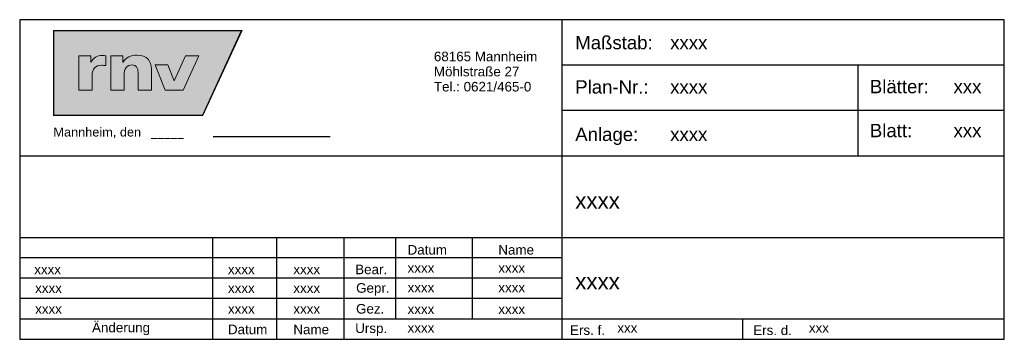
# Model space of a CAD drawing. Header units: metres. Extents: x 0 to 0.185, y 0 to 0.06.
import ezdxf

# ---------------------------------------------------------------- set-up
doc = ezdxf.new("R2010")
doc.units = ezdxf.units.M
doc.header["$MEASUREMENT"] = 0
doc.layers.add('RAM_Logo_RNV', color=7, linetype='Continuous', lineweight=0)
doc.layers.add('RAM_Stempel_RNV_DIN_A3', color=7, linetype='Continuous', lineweight=25)
doc.styles.add('FAHNENBESCHR__250', font='arialn.shx', dxfattribs={"height": 0.5, "bigfont": 'bigfont.shx'})
doc.styles.add('RNV_250', font='arial.ttf')
doc.styles.add('RNV_250_0 63', font='arial.ttf', dxfattribs={"height": 0.63})
doc.styles.get("Standard").update_dxf_attribs({"font": 'arial.shx', "height": 1})
doc.styles.add('Style-Arial Narrow', font='txt')

# ---------------------------------------------------------------- blocks, each defined once
blk = doc.blocks.new('RNV_Logo')
at = {"layer": 'RAM_Logo_RNV', "true_color": 0xa5a5a5}
h = blk.add_hatch(color=253, dxfattribs=at)
h.dxf.hatch_style = 1
h.paths.add_polyline_path([(0.03545, 0.016), (0, 0.016), (0, 0), (0.02806, 0)])
h.paths.add_polyline_path([(0.0001, 0.0159), (0.03529, 0.0159), (0.028, 0.0001), (0.0001, 0.0001)], flags=16)
h.paths.add_polyline_path([(0.0191, 0.00954), (0.02152, 0.00954), (0.02272, 0.00654), (0.02485, 0.0112), (0.02733, 0.0112), (0.02437, 0.0048), (0.021, 0.0048)], flags=0)
at = {"layer": 'RAM_Logo_RNV', "true_color": 0xfefefe}
h = blk.add_hatch(color=7, dxfattribs=at)
h.dxf.hatch_style = 1
h.paths.add_polyline_path([(0.03529, 0.0159), (0.0001, 0.0159), (0.0001, 0.0001), (0.028, 0.0001)])
h.paths.add_polyline_path([(0.0191, 0.00954), (0.02152, 0.00954), (0.02272, 0.00654), (0.02485, 0.0112), (0.02733, 0.0112), (0.02437, 0.0048), (0.021, 0.0048)], flags=16)
at = {"layer": 'RAM_Logo_RNV', "true_color": 0x021d4d}
h = blk.add_hatch(color=158, dxfattribs=at)
h.dxf.hatch_style = 2
edge = h.paths.add_edge_path()
edge.add_spline(control_points=[(0.00985, 0.01124), (0.00965, 0.01126), (0.00942, 0.01128), (0.00921, 0.01128), (0.00814, 0.01128), (0.0075, 0.01083), (0.00708, 0.01002), (0.00708, 0.01002), (0.00705, 0.01002), (0.00705, 0.01002), (0.00705, 0.01002), (0.00705, 0.0112), (0.00705, 0.0112), (0.00705, 0.0112), (0.0048, 0.0112), (0.0048, 0.0112), (0.0048, 0.0112), (0.0048, 0.0048), (0.0048, 0.0048), (0.0048, 0.0048), (0.00727, 0.0048), (0.00727, 0.0048), (0.00727, 0.0048), (0.00727, 0.0075), (0.00727, 0.0075), (0.00727, 0.00876), (0.00793, 0.00944), (0.00909, 0.00944), (0.00935, 0.00944), (0.0096, 0.00944), (0.00985, 0.00939), (0.00985, 0.00939), (0.00985, 0.01124), (0.00985, 0.01124)], knot_values=[0, 0, 0, 0, 1, 1, 1, 2, 2, 2, 3, 3, 3, 4, 4, 4, 5, 5, 5, 6, 6, 6, 7, 7, 7, 8, 8, 8, 9, 9, 9, 10, 10, 10, 11, 11, 11, 11], degree=3, periodic=0)
h = blk.add_hatch(color=158, dxfattribs=at)
h.dxf.hatch_style = 2
edge = h.paths.add_edge_path()
edge.add_spline(control_points=[(0.01081, 0.0112), (0.01081, 0.0112), (0.01306, 0.0112), (0.01306, 0.0112), (0.01306, 0.0112), (0.01306, 0.01002), (0.01306, 0.01002), (0.01306, 0.01002), (0.01309, 0.01002), (0.01309, 0.01002), (0.01358, 0.01094), (0.01457, 0.01135), (0.0157, 0.01135), (0.01764, 0.01135), (0.01843, 0.01012), (0.01843, 0.00879), (0.01843, 0.00879), (0.01843, 0.0048), (0.01843, 0.0048), (0.01843, 0.0048), (0.01596, 0.0048), (0.01596, 0.0048), (0.01596, 0.0048), (0.01596, 0.0079), (0.01596, 0.0079), (0.01596, 0.0091), (0.01549, 0.00951), (0.01482, 0.00951), (0.0138, 0.00951), (0.01328, 0.00888), (0.01328, 0.0075), (0.01328, 0.0075), (0.01328, 0.0048), (0.01328, 0.0048), (0.01328, 0.0048), (0.01081, 0.0048), (0.01081, 0.0048), (0.01081, 0.0048), (0.01081, 0.0112), (0.01081, 0.0112)], knot_values=[0, 0, 0, 0, 1, 1, 1, 2, 2, 2, 3, 3, 3, 4, 4, 4, 5, 5, 5, 6, 6, 6, 7, 7, 7, 8, 8, 8, 9, 9, 9, 10, 10, 10, 11, 11, 11, 12, 12, 12, 13, 13, 13, 13], degree=3, periodic=0)
at = {"layer": 'RAM_Logo_RNV', "true_color": 0xd27e25}
h = blk.add_hatch(color=32, dxfattribs=at)
h.dxf.hatch_style = 2
h.paths.add_polyline_path([(0.02733, 0.0112), (0.02437, 0.0048), (0.021, 0.0048), (0.0191, 0.00954), (0.02152, 0.00954), (0.02272, 0.00654), (0.02485, 0.0112)])
at = {"layer": 'RAM_Logo_RNV', "color": 253, "true_color": 0xa5a5a5}
blk.add_lwpolyline([(0, 0.016), (0, 0), (0.02806, 0), (0.03545, 0.016), (0, 0.016)], dxfattribs=at)
blk.add_lwpolyline([(0.0001, 0.0159), (0.0001, 0.0001), (0.028, 0.0001), (0.03529, 0.0159)], close=True, dxfattribs=at)
at = {"layer": 'RAM_Logo_RNV', "color": 32, "lineweight": 0, "true_color": 0xd27e25}
blk.add_lwpolyline([(0.02733, 0.0112), (0.02437, 0.0048), (0.021, 0.0048), (0.0191, 0.00954), (0.02152, 0.00954), (0.02272, 0.00654), (0.02485, 0.0112), (0.02733, 0.0112)], dxfattribs=at)
at = {"layer": 'RAM_Logo_RNV', "color": 158, "lineweight": 0, "true_color": 0x021d4d}
for points, knots in [([(0.00985, 0.01124), (0.00965, 0.01126), (0.00942, 0.01128), (0.00921, 0.01128), (0.00814, 0.01128), (0.0075, 0.01083), (0.00708, 0.01002), (0.00708, 0.01002), (0.00705, 0.01002), (0.00705, 0.01002), (0.00705, 0.01002), (0.00705, 0.0112), (0.00705, 0.0112), (0.00705, 0.0112), (0.0048, 0.0112), (0.0048, 0.0112), (0.0048, 0.0112), (0.0048, 0.0048), (0.0048, 0.0048), (0.0048, 0.0048), (0.00727, 0.0048), (0.00727, 0.0048), (0.00727, 0.0048), (0.00727, 0.0075), (0.00727, 0.0075), (0.00727, 0.00876), (0.00793, 0.00944), (0.00909, 0.00944), (0.00935, 0.00944), (0.0096, 0.00944), (0.00985, 0.00939), (0.00985, 0.00939), (0.00985, 0.01124), (0.00985, 0.01124)], [0, 0, 0, 0, 1, 1, 1, 2, 2, 2, 3, 3, 3, 4, 4, 4, 5, 5, 5, 6, 6, 6, 7, 7, 7, 8, 8, 8, 9, 9, 9, 10, 10, 10, 11, 11, 11, 11]), ([(0.01081, 0.0112), (0.01081, 0.0112), (0.01306, 0.0112), (0.01306, 0.0112), (0.01306, 0.0112), (0.01306, 0.01002), (0.01306, 0.01002), (0.01306, 0.01002), (0.01309, 0.01002), (0.01309, 0.01002), (0.01358, 0.01094), (0.01457, 0.01135), (0.0157, 0.01135), (0.01764, 0.01135), (0.01843, 0.01012), (0.01843, 0.00879), (0.01843, 0.00879), (0.01843, 0.0048), (0.01843, 0.0048), (0.01843, 0.0048), (0.01596, 0.0048), (0.01596, 0.0048), (0.01596, 0.0048), (0.01596, 0.0079), (0.01596, 0.0079), (0.01596, 0.0091), (0.01549, 0.00951), (0.01482, 0.00951), (0.0138, 0.00951), (0.01328, 0.00888), (0.01328, 0.0075), (0.01328, 0.0075), (0.01328, 0.0048), (0.01328, 0.0048), (0.01328, 0.0048), (0.01081, 0.0048), (0.01081, 0.0048), (0.01081, 0.0048), (0.01081, 0.0112), (0.01081, 0.0112)], [0, 0, 0, 0, 1, 1, 1, 2, 2, 2, 3, 3, 3, 4, 4, 4, 5, 5, 5, 6, 6, 6, 7, 7, 7, 8, 8, 8, 9, 9, 9, 10, 10, 10, 11, 11, 11, 12, 12, 12, 13, 13, 13, 13])]:
    blk.add_open_spline(points, degree=3, knots=knots, dxfattribs=at)

msp = doc.modelspace()

# ---------------------------------------------------------------- linework, layer by layer
at = {"layer": 'RAM_Stempel_RNV_DIN_A3'}
for p, q in [((0.10185, 0.06), (0.10185, 0)), ((0.185, 0.05147), (0.10185, 0.05147)), ((0.15746, 0.05147), (0.15746, 0.03442)), ((0.185, 0.04293), (0.10185, 0.04293)), ((0.185, 0.04), (0.185, 0.04425)), ((0.03637, 0.03809), (0.05834, 0.03809)), ((0, 0.03442), (0.185, 0.03442)), ((0, 0.01912), (0.185, 0.01912)), ((0.03631, 0), (0.03631, 0.01912)), ((0.04834, 0), (0.04834, 0.01912)), ((0.06097, 0), (0.06097, 0.01912)), ((0.07059, 0.01912), (0.07059, 0.00382)), ((0.08502, 0.01912), (0.08502, 0.00382)), ((0.10185, 0.0153), (0, 0.0153)), ((0.10185, 0.01148), (0, 0.01148)), ((0.10185, 0.00765), (0, 0.00765)), ((0, 0.00382), (0.185, 0.00382)), ((0.10185, 0.00382), (0.10185, 0)), ((0.1358, 0.00382), (0.1358, 0))]:
    msp.add_line(p, q, dxfattribs=at)
at = {"layer": 'RAM_Stempel_RNV_DIN_A3', "flags": 128}
msp.add_lwpolyline([(0, 0), (0.185, 0), (0.185, 0.06), (0, 0.06), (0, 0)], close=True, dxfattribs=at)

# ---------------------------------------------------------------- block references
at = {"layer": 'RAM_Logo_RNV'}
msp.add_blockref('RNV_Logo', (0.00633, 0.042), dxfattribs=at)

# ---------------------------------------------------------------- texts
at = {"layer": 'RAM_Stempel_RNV_DIN_A3', "style": 'RNV_250_0 63'}
for s, height, rotation, p in [('Maßstab:', 0.0025, 360, (0.10438, 0.05445)), ('68165 Mannheim', 0.0018, 359.9876, (0.07782, 0.0522)), ('Möhlstraße 27', 0.0018, 359.9876, (0.07782, 0.04937)), ('Tel.: 0621/465-0', 0.0018, 359.9876, (0.07782, 0.04653)), ('Plan-Nr.:', 0.0025, 360, (0.10438, 0.04613)), ('Anlage:', 0.0025, 360, (0.10438, 0.03723))]:
    msp.add_text(s, height=height, rotation=rotation, dxfattribs=at).set_placement(p)
at = {"layer": 'RAM_Stempel_RNV_DIN_A3'}
for height, style, p in [(0.0025, 'RNV_250_0 63', (0.12222, 0.05445)), (0.0025, 'RNV_250_0 63', (0.12222, 0.04613)), (0.0025, 'RNV_250_0 63', (0.12222, 0.03723)), (0.003, 'RNV_250', (0.10438, 0.02453)), (0.003, 'RNV_250', (0.10438, 0.00936))]:
    msp.add_text('xxxx', height=height, dxfattribs=dict(at, style=style)).set_placement(p)
at = {"layer": 'RAM_Stempel_RNV_DIN_A3', "style": 'RNV_250_0 63', "width": 1.027778}
msp.add_text('Mannheim, den', height=0.0016655, rotation=0.0089, dxfattribs=at).set_placement((0.00633, 0.03807))
at = {"layer": 'RAM_Stempel_RNV_DIN_A3', "style": 'Style-Arial Narrow', "width": 1.167952}
msp.add_text('_____', height=0.001628, dxfattribs=at).set_placement((0.02472, 0.03809))
at = {"layer": 'RAM_Stempel_RNV_DIN_A3', "attachment_point": 1, "style": 'FAHNENBESCHR__250'}
for s, insert, char_height, width, line_spacing_factor in [('\\fArial|b0|i0|c00|p39;Blätter:', (0.15974, 0.0487), 0.0025, 0.0199659, 0.624), ('\\fArial|b0|i0|c00|p39;Blatt:', (0.15974, 0.04044), 0.0025, 0.0199659, 0.624), ('\\fArial|b0|i0|c00|p39;Datum', (0.07288, 0.0177), 0.0018, 0.0179693, 0.633333), ('\\fArial|b0|i0|c00|p39;Name', (0.08993, 0.0177), 0.0018, 0.0179693, 0.633333), ('\\fArial|b0|i0|c00|p39;xxxx', (0.00273, 0.01402), 0.0018, 0.0179693, 0.633333), ('\\fArial|b0|i0|c00|p39;xxxx', (0.03913, 0.01402), 0.0018, 0.0179693, 0.633333), ('\\fArial|b0|i0|c00|p39;xxxx', (0.05142, 0.01402), 0.0018, 0.0179693, 0.633333), ('\\fArial|b0|i0|c00|p39;Bear.', (0.06304, 0.01402), 0.0018, 0.0179693, 0.633333), ('\\fArial|b0|i0|c00|p39;xxxx', (0.07288, 0.01429), 0.0018, 0.0179693, 0.633333), ('\\fArial|b0|i0|c00|p39;xxxx', (0.08993, 0.01429), 0.0018, 0.0179693, 0.633333), ('\\fArial|b0|i0|c00|p39;xxxx', (0.0029, 0.0105), 0.0018, 0.0179693, 0.633333), ('\\fArial|b0|i0|c00|p39;xxxx', (0.03913, 0.0105), 0.0018, 0.0179693, 0.633333), ('\\fArial|b0|i0|c00|p39;xxxx', (0.05142, 0.0105), 0.0018, 0.0179693, 0.633333), ('\\fArial|b0|i0|c00|p39;Gepr.', (0.06321, 0.01054), 0.0018, 0.0179693, 0.633333), ('\\fArial|b0|i0|c00|p39;xxxx', (0.07288, 0.01061), 0.0018, 0.0179693, 0.633333), ('\\fArial|b0|i0|c00|p39;xxxx', (0.08993, 0.01061), 0.0018, 0.0179693, 0.633333), ('\\fArial|b0|i0|c00|p39;xxxx', (0.0029, 0.0066), 0.0018, 0.0179693, 0.633333), ('\\fArial|b0|i0|c00|p39;xxxx', (0.03913, 0.0066), 0.0018, 0.0179693, 0.633333), ('\\fArial|b0|i0|c00|p39;xxxx', (0.05142, 0.0066), 0.0018, 0.0179693, 0.633333), ('\\fArial|b0|i0|c00|p39;Gez.', (0.0632, 0.00663), 0.0018, 0.0179693, 0.633333), ('\\fArial|b0|i0|c00|p39;xxxx', (0.07288, 0.00655), 0.0018, 0.0179693, 0.633333), ('\\fArial|b0|i0|c00|p39;xxxx', (0.08993, 0.00655), 0.0018, 0.0179693, 0.633333), ('\\fArial|b0|i0|c00|p39;Änderung', (0.01359, 0.00311), 0.0018, 0.0179693, 0.633333), ('\\fArial|b0|i0|c00|p39;Datum', (0.03913, 0.00275), 0.0018, 0.0179693, 0.633333), ('\\fArial|b0|i0|c00|p39;Name', (0.05142, 0.00274), 0.0018, 0.0179693, 0.633333), ('\\fArial|b0|i0|c00|p39;Ursp.', (0.06304, 0.00298), 0.0018, 0.0179693, 0.633333), ('\\fArial|b0|i0|c00|p39;xxxx', (0.07288, 0.00305), 0.0018, 0.0179693, 0.633333), ('\\fArial|b0|i0|c00|p39;Ers. f.', (0.10341, 0.00262), 0.0018, 0.0179693, 0.633333), ('\\fArial|b0|i0|c00|p39;xxx', (0.11229, 0.00305), 0.0018, 0.0179693, 0.633333), ('\\fArial|b0|i0|c00|p39;Ers. d.', (0.13783, 0.0026), 0.0018, 0.0179693, 0.633333), ('\\fArial|b0|i0|c00|p39;xxx', (0.14828, 0.00305), 0.0018, 0.0179693, 0.633333)]:
    msp.add_mtext(s, dxfattribs=dict(at, insert=insert, char_height=char_height, width=width, line_spacing_factor=line_spacing_factor))
at = {"layer": 'RAM_Stempel_RNV_DIN_A3', "char_height": 0.0025, "width": 0.0394885, "attachment_point": 1, "line_spacing_factor": 0.624}
for insert in [(0.17546, 0.0487), (0.17546, 0.04044)]:
    msp.add_mtext('\\fArial|b0|i0|c00|p39;xxx', dxfattribs=dict(at, insert=insert))

doc.saveas('drawing.dxf')
